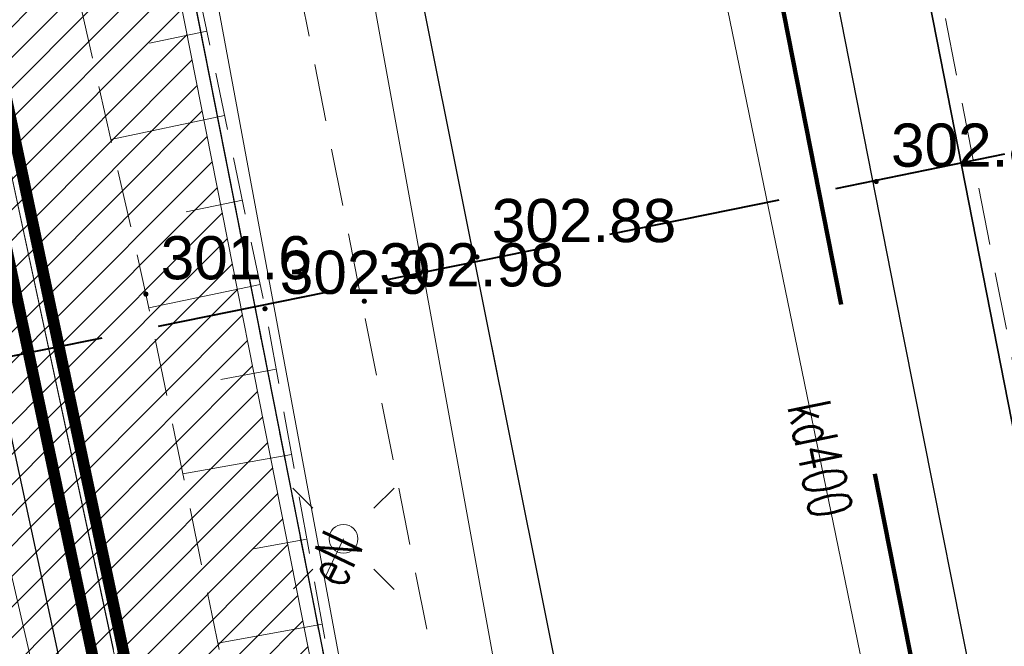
# Model space of a CAD drawing. Header units: metres. Extents: x 6567444 to 13135881, y 5574237 to 11149086.
# Tile 184 of 212: x 6567923 to 6567940, y 5574534 to 5574545. Entities that reach past the tile are written whole.
import ezdxf
from ezdxf.enums import TextEntityAlignment as Align

# ---------------------------------------------------------------- set-up
doc = ezdxf.new("R2010")
doc.units = ezdxf.units.M
for name, pattern in [('_MDCP$0$2.0_1.0', [3, 2, -1]), ('_MDCP$0$3 1', [4, 3, -1]), ('_MDCP$0$L_0_03', [1, 0.5, -0.5]), ('_MDCP$0$L_0_04', [1.5, 1, -0.5]), ('GE.I.6640.1.468.2024_MDCP_dodatkowe pomiary_12.03.2026$0$2.0_1.0', [3, 2, -1]), ('GE.I.6640.1.468.2024_MDCP_dodatkowe pomiary_12.03.2026$0$3 1', [4, 3, -1]), ('GE.I.6640.1.468.2024_MDCP_dodatkowe pomiary_12.03.2026$0$L_0_03', [1, 0.5, -0.5]), ('GE.I.6640.1.468.2024_MDCP_dodatkowe pomiary_12.03.2026$0$L_0_04', [1.5, 1, -0.5])]:
    doc.linetypes.add(name, pattern=pattern)
for name, color, linetype, lineweight in [('_MDCP$0$EGB_DzialkaEwidencyjna', 7, 'Continuous', 18), ('_MDCP$0$EGB_Klasouzytek', 92, 'Continuous', 18), ('_MDCP$0$EGB_KonturUzytkuGruntowego', 92, 'Continuous', 18), ('_MDCP$0$GES_PrzewodElektroenergetyczny', 1, 'Continuous', 18), ('_MDCP$0$GES_UrzadzeniaSiecElektroenergetyczna_P', 7, 'Continuous', 18), ('_MDCP$0$GES_UrzadzeniaTowarzyszczaceLiniowe', 7, 'Continuous', 18), ('_MDCP$0$KR_ObiektKarto', 7, 'Continuous', 18), ('_MDCP$0$MP_LINIE_REGULAC', 135, 'Continuous', 40), ('_MDCP$0$OT_Komunikacja', 7, 'Continuous', 18), ('_MDCP$0$OT_Skarpa', 7, 'Continuous', 18), ('_MDCP$0$OTRN', 7, 'Continuous', 13), ('_MDCP$0$OTRS', 7, 'Continuous', 13), ('_MDCP$0$OTRS_O', 7, 'Continuous', 20), ('_MDCP$0$Z_GRANICE SPRAWDZONE', 100, 'Continuous', 30), ('_MDCP$0$Z_ZAKRES', 214, 'Continuous', 90), ('_MDCP$1$GES_PrzewodKanalizacyjny', 36, 'Continuous', 18), ('_MDCP$1$GES_PrzewodWodociagowy', 5, 'Continuous', 18), ('GE.I.6640.1.468.2024_MDCP_dodatkowe pomiary_12.03.2026$0$EGB_DzialkaEwidencyjna', 7, 'Continuous', 18), ('GE.I.6640.1.468.2024_MDCP_dodatkowe pomiary_12.03.2026$0$EGB_Klasouzytek', 92, 'Continuous', 18), ('GE.I.6640.1.468.2024_MDCP_dodatkowe pomiary_12.03.2026$0$EGB_KonturUzytkuGruntowego', 92, 'Continuous', 18), ('GE.I.6640.1.468.2024_MDCP_dodatkowe pomiary_12.03.2026$0$GES_PrzewodElektroenergetyczny', 1, 'Continuous', 18), ('GE.I.6640.1.468.2024_MDCP_dodatkowe pomiary_12.03.2026$0$GES_PrzewodKanalizacyjny', 36, 'Continuous', 18), ('GE.I.6640.1.468.2024_MDCP_dodatkowe pomiary_12.03.2026$0$GES_PrzewodWodociagowy', 5, 'Continuous', 18), ('GE.I.6640.1.468.2024_MDCP_dodatkowe pomiary_12.03.2026$0$GES_UrzadzeniaSiecElektroenergetyczna_P', 7, 'Continuous', 18), ('GE.I.6640.1.468.2024_MDCP_dodatkowe pomiary_12.03.2026$0$GES_UrzadzeniaTowarzyszczaceLiniowe', 7, 'Continuous', 18), ('GE.I.6640.1.468.2024_MDCP_dodatkowe pomiary_12.03.2026$0$KR_ObiektKarto', 7, 'Continuous', 18), ('GE.I.6640.1.468.2024_MDCP_dodatkowe pomiary_12.03.2026$0$MP_LINIE_REGULAC', 135, 'Continuous', 40), ('GE.I.6640.1.468.2024_MDCP_dodatkowe pomiary_12.03.2026$0$OT_Komunikacja', 7, 'Continuous', 18), ('GE.I.6640.1.468.2024_MDCP_dodatkowe pomiary_12.03.2026$0$OT_Skarpa', 7, 'Continuous', 18), ('GE.I.6640.1.468.2024_MDCP_dodatkowe pomiary_12.03.2026$0$OTRN', 7, 'Continuous', 13), ('GE.I.6640.1.468.2024_MDCP_dodatkowe pomiary_12.03.2026$0$OTRS', 7, 'Continuous', 13), ('GE.I.6640.1.468.2024_MDCP_dodatkowe pomiary_12.03.2026$0$OTRS_O', 7, 'Continuous', 20), ('GE.I.6640.1.468.2024_MDCP_dodatkowe pomiary_12.03.2026$0$Z_GRANICE SPRAWDZONE', 100, 'Continuous', 30), ('GE.I.6640.1.468.2024_MDCP_dodatkowe pomiary_12.03.2026$0$Z_ZAKRES', 214, 'Continuous', 90), ('PT-IE-001 PZT - instal. elektr XREFF$0$SEL_do_likwidacji', 1, 'PT-IE-001 PZT - instal. elektr XREFF$0$likwidacja1', 15), ('PT-IE-001 PZT - instal. elektr XREFF$0$SEL_sieci_kable_nN', 1, 'PT-IE-001 PZT - instal. elektr XREFF$0$SEL_eN', 30), ('PT-IE-001 PZT - instal. elektr XREFF$0$SEL_sieci_kable_SN', 10, 'PT-IE-001 PZT - instal. elektr XREFF$0$SEL_SN', 50)]:
    doc.layers.add(name, color=color, linetype=linetype, lineweight=lineweight)
for name, color, linetype in [('_MDCP$0$OTRN_O', 7, 'Continuous'), ('FORMA - Arch 01 - PZT 1 Strefy', 7, 'Continuous'), ('GE.I.6640.1.468.2024_MDCP_dodatkowe pomiary_12.03.2026$0$OTRN_O', 7, 'Continuous')]:
    doc.layers.add(name, color=color, linetype=linetype)
doc.styles.add('_MDCP$0$BDOT', font='arial.ttf', dxfattribs={"width": 0.9})
doc.styles.add('_MDCP$0$STANDARD', font='simplex.shx')
doc.styles.add('GE.I.6640.1.468.2024_MDCP_dodatkowe pomiary_12.03.2026$0$BDOT', font='arial.ttf', dxfattribs={"width": 0.9})
doc.styles.add('GE.I.6640.1.468.2024_MDCP_dodatkowe pomiary_12.03.2026$0$STANDARD', font='simplex.shx')
doc.styles.add('PT-IE-001 PZT - instal. elektr XREFF$0$ARIAL', font='ARIALN.TTF', dxfattribs={"width": 0.8})
doc.styles.add('PT-IE-001 PZT - instal. elektr XREFF$0$ROMANS', font='ARIALN.TTF', dxfattribs={"width": 0.8})
doc.linetypes.add('PT-IE-001 PZT - instal. elektr XREFF$0$likwidacja1', pattern='A,0,-1,["X",PT-IE-001 PZT - instal. elektr XREFF$0$ROMANS,S=0.6,R=0,X=-0.1,Y=-0.3],-1', length=2)
doc.linetypes.add('PT-IE-001 PZT - instal. elektr XREFF$0$SEL_eN', pattern='A,5,["eN",PT-IE-001 PZT - instal. elektr XREFF$0$ARIAL,S=1,R=0,X=1.8,Y=0.25],5', length=10)
doc.linetypes.add('PT-IE-001 PZT - instal. elektr XREFF$0$SEL_SN', pattern='A,5,["SN",PT-IE-001 PZT - instal. elektr XREFF$0$ARIAL,S=1,R=0,X=1.8,Y=0.25],5', length=10)
pattern_1 = [(45, (0, 0), (-0.265165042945, 0.265165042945), [])]

# ---------------------------------------------------------------- blocks, each defined once
blk = doc.blocks.new('_MDCP$0$other_SUEO')
at = {"color": 0, "linetype": 'Continuous', "lineweight": 18, "flags": 128}
for points in [[(-1.06, 1.06), (-1.76, 1.76)], [(1.76, 1.76), (1.06, 1.06)], [(-1.74, -1.74), (-1.06, -1.06)], [(1.06, -1.06), (1.76, -1.76)]]:
    blk.add_lwpolyline(points, dxfattribs=at)
at = {"color": 0, "linetype": 'Continuous', "lineweight": 18}
blk.add_circle((0, 0), 0.5, dxfattribs=at)
blk = doc.blocks.new('_MDCP$0$OTRN')
at = {"layer": '_MDCP$0$OTRN', "color": 0, "const_width": 0.09}
blk.add_lwpolyline([(-0.045, 0, 1), (0.045, 0, 1)], format="xyb", close=True, dxfattribs=at)
at = {"layer": '_MDCP$0$OTRN_O', "color": 0, "style": '_MDCP$0$BDOT'}
blk.add_attdef('RZEDNA', (0.514, 0.515), '', height=1.5, dxfattribs=at)
blk = doc.blocks.new('_MDCP$0$OTRS')
at = {"layer": '_MDCP$0$OTRS', "color": 0, "lineweight": -3, "const_width": 0.09}
blk.add_lwpolyline([(-0.045, 0, 1), (0.045, 0, 1)], format="xyb", close=True, dxfattribs=at)
at = {"layer": '_MDCP$0$OTRS_O', "color": 0, "style": '_MDCP$0$BDOT'}
blk.add_attdef('RZEDNA', (0.514, 0.515), '', height=1.5, dxfattribs=at)
blk = doc.blocks.new('_MDCP')
at = {"layer": '_MDCP$0$EGB_DzialkaEwidencyjna', "linetype": 'CONTINUOUS', "lineweight": 18}
for p, q in [((6567870.09, 5574563.29), (6567937.22, 5574576.21)), ((6567937.22, 5574576.21), (6567953.2, 5574485.85)), ((6567921.55, 5574569.11), (6567849.51, 5574552.26)), ((6567849.51, 5574552.26), (6567921.55, 5574569.11)), ((6567946.41, 5574443.1), (6567921.55, 5574569.11)), ((6567921.55, 5574569.11), (6567946.41, 5574443.1)), ((6567848.19, 5574557.83), (6567870.09, 5574563.29)), ((6567849.51, 5574552.26), (6567848.19, 5574557.83)), ((6567830.11, 5574547.72), (6567849.51, 5574552.26)), ((6567829, 5574518.49), (6567830.11, 5574547.72)), ((6567851.37, 5574441.53), (6567829, 5574518.49)), ((6567953.2, 5574485.85), (6567954.34, 5574479.4)), ((6567954.34, 5574479.4), (6567964.63, 5574421.22)), ((6567945.87, 5574426.93), (6567946.41, 5574443.1)), ((6567946.41, 5574443.1), (6567945.87, 5574426.93)), ((6567857.95, 5574413.39), (6567851.37, 5574441.53)), ((6567941.78, 5574411.28), (6567945.87, 5574426.93)), ((6567945.87, 5574426.93), (6567941.78, 5574411.28)), ((6567964.63, 5574421.22), (6567961.98, 5574385.01)), ((6567864.17, 5574367.81), (6567857.95, 5574413.39)), ((6567926.87, 5574389.48), (6567941.78, 5574411.28)), ((6567941.78, 5574411.28), (6567926.87, 5574389.48)), ((6567903.73, 5574376.76), (6567926.87, 5574389.48)), ((6567926.87, 5574389.48), (6567903.73, 5574376.76)), ((6567961.98, 5574385.01), (6567940.38, 5574379.35)), ((6567940.38, 5574379.35), (6567927.03, 5574350.99)), ((6567864.17, 5574367.81), (6567903.73, 5574376.76)), ((6567903.73, 5574376.76), (6567864.17, 5574367.81)), ((6567869.98, 5574345.11), (6567864.17, 5574367.81)), ((6567921.32, 5574359.06), (6567869.98, 5574345.11)), ((6567923.464, 5574348.631), (6567921.32, 5574359.06)), ((6567927.03, 5574350.99), (6567923.464, 5574348.631))]:
    blk.add_line(p, q, dxfattribs=at)
at = {"layer": '_MDCP$0$EGB_Klasouzytek', "lineweight": 18}
blk.add_lwpolyline([(6567922.989, 5574350.942), (6567921.32, 5574359.06), (6567869.98, 5574345.11), (6567864.17, 5574367.81), (6567903.73, 5574376.76), (6567926.87, 5574389.48), (6567941.78, 5574411.28), (6567945.87, 5574426.93), (6567946.41, 5574443.1), (6567921.55, 5574569.11), (6567849.51, 5574552.26), (6567848.19, 5574557.83), (6567870.09, 5574563.29), (6567937.22, 5574576.21)], dxfattribs=at)
blk.add_lwpolyline([(6567903.73, 5574376.76), (6567864.17, 5574367.81), (6567857.95, 5574413.39), (6567851.37, 5574441.53), (6567829, 5574518.49), (6567830.11, 5574547.72), (6567849.51, 5574552.26), (6567921.55, 5574569.11), (6567946.41, 5574443.1), (6567945.87, 5574426.93), (6567941.78, 5574411.28), (6567926.87, 5574389.48)], close=True, dxfattribs=at)
at = {"layer": '_MDCP$0$EGB_KonturUzytkuGruntowego', "linetype": '_MDCP$0$L_0_03', "lineweight": 18}
blk.add_lwpolyline([(6567922.989, 5574350.942), (6567921.32, 5574359.06), (6567869.98, 5574345.11), (6567864.17, 5574367.81), (6567903.73, 5574376.76), (6567926.87, 5574389.48), (6567941.78, 5574411.28), (6567945.87, 5574426.93), (6567946.41, 5574443.1), (6567921.55, 5574569.11), (6567849.51, 5574552.26), (6567848.19, 5574557.83), (6567870.09, 5574563.29), (6567937.22, 5574576.21), (6567953.2, 5574485.85)], dxfattribs=at)
at = {"layer": '_MDCP$0$EGB_KonturUzytkuGruntowego', "linetype": '_MDCP$0$L_0_03', "lineweight": 18, "flags": 128}
blk.add_lwpolyline([(6567864.17, 5574367.81), (6567862.49, 5574380.1), (6567857.95, 5574413.39), (6567851.37, 5574441.53), (6567829, 5574518.49), (6567830.11, 5574547.72), (6567849.51, 5574552.26), (6567921.55, 5574569.11), (6567946.41, 5574443.1), (6567945.87, 5574426.93), (6567941.78, 5574411.28), (6567926.87, 5574389.48), (6567903.73, 5574376.76)], close=True, dxfattribs=at)
at = {"layer": '_MDCP$0$GES_PrzewodElektroenergetyczny', "color": 1, "linetype": 'Continuous', "lineweight": 18, "flags": 128}
for points in [[(6567865.43, 5574365.71), (6567866.05, 5574365.89), (6567896.56, 5574374.5), (6567904.27, 5574376.45), (6567911.08, 5574378.87), (6567917.57, 5574382.21), (6567923.68, 5574386.39), (6567927.96, 5574390.03), (6567932.71, 5574394.95), (6567937.44, 5574401.32), (6567941.37, 5574408.93), (6567944.03, 5574416.87), (6567946.43, 5574428.12), (6567947.07, 5574438.02), (6567946.76, 5574445.07), (6567943.54, 5574465.05), (6567937.11, 5574496.16), (6567934.67, 5574502.03), (6567928.51, 5574535.24), (6567922.19, 5574569.25)], [(6567928.51, 5574535.24), (6567928.84, 5574535.93)]]:
    blk.add_lwpolyline(points, dxfattribs=at)
at = {"layer": '_MDCP$0$GES_UrzadzeniaTowarzyszczaceLiniowe', "color": 7, "linetype": 'Continuous', "lineweight": 35, "flags": 128}
blk.add_lwpolyline([(6567947.06, 5574504.26), (6567933.88, 5574571.42)], dxfattribs=at)
at = {"layer": '_MDCP$0$KR_ObiektKarto', "linetype": 'Continuous', "lineweight": 18, "flags": 128}
for points in [[(6567926.467, 5574544.751), (6567925.469, 5574544.542)], [(6567926.776, 5574543.283), (6567924.802, 5574542.869)], [(6567927.084, 5574541.815), (6567926.108, 5574541.61)], [(6567927.392, 5574540.347), (6567925.459, 5574539.941)], [(6567927.671, 5574538.874), (6567926.71, 5574538.7)], [(6567927.937, 5574537.397), (6567926.052, 5574537.057)], [(6567928.203, 5574535.921), (6567927.279, 5574535.754)], [(6567928.47, 5574534.445), (6567926.657, 5574534.118)]]:
    blk.add_lwpolyline(points, dxfattribs=at)
at = {"layer": '_MDCP$0$MP_LINIE_REGULAC', "linetype": '_MDCP$0$3 1', "flags": 128}
blk.add_lwpolyline([(6567810.437, 5574537.676), (6567822.296, 5574529.397), (6567835.05, 5574524.922), (6567855.636, 5574525.369), (6567950.068, 5574544.6)], dxfattribs=at)
at = {"layer": '_MDCP$0$OT_Komunikacja', "color": 7, "linetype": 'Continuous', "lineweight": 25, "flags": 128}
for points in [[(6567936.068, 5574579.252), (6567935.057, 5574577.956), (6567934.068, 5574576.226), (6567933.236, 5574573.791), (6567932.764, 5574571.191), (6567932.756, 5574569.563), (6567933.063, 5574567.551), (6567933.71, 5574564.114), (6567934.815, 5574558.216), (6567936.358, 5574550.643), (6567938.407, 5574540.21), (6567942.057, 5574521.84), (6567943.316, 5574515.523), (6567944.512, 5574509.474), (6567945.446, 5574504.726), (6567945.949, 5574502.072), (6567947.25, 5574495.506), (6567948.058, 5574491.426), (6567948.891, 5574487.158), (6567952.865, 5574468.02), (6567953.982, 5574463.046), (6567954.618, 5574460.152), (6567955.717, 5574455.051), (6567956.455, 5574450.647)], [(6567857.08, 5574558.64), (6567878.36, 5574563.51), (6567907.32, 5574570.28), (6567908.58, 5574572.61), (6567905.5, 5574574.28), (6567905.13, 5574574.52), (6567904.95, 5574574.89), (6567905.03, 5574575.37), (6567905.44, 5574575.72), (6567918.52, 5574578.59), (6567919.7, 5574578.59), (6567920.76, 5574578.35), (6567921.77, 5574577.92), (6567922.83, 5574577.12), (6567923.8, 5574575.84), (6567924.51, 5574574.05), (6567925.03, 5574571.71), (6567925.42, 5574570.12), (6567926.172, 5574565.569), (6567928.182, 5574555.336), (6567929.81, 5574547.284), (6567935.279, 5574519.986)]]:
    blk.add_lwpolyline(points, dxfattribs=at)
at = {"layer": '_MDCP$0$OT_Komunikacja', "color": 7, "linetype": '_MDCP$0$L_0_04', "lineweight": 18, "flags": 128}
for points in [[(6567932.764, 5574571.191), (6567933.236, 5574573.791), (6567934.068, 5574576.226), (6567935.057, 5574577.956), (6567936.068, 5574579.252), (6567937.41, 5574577.176), (6567937.165, 5574576.599), (6567935.94, 5574574.207), (6567937.598, 5574565.706), (6567949.198, 5574505.377), (6567949.626, 5574503.011), (6567950.592, 5574497.882), (6567953.228, 5574484.471), (6567950.887, 5574485.819), (6567934.801, 5574567.894), (6567933.063, 5574567.551), (6567932.756, 5574569.563)], [(6567919.7, 5574578.59), (6567920.76, 5574578.35), (6567921.77, 5574577.92), (6567922.83, 5574577.12), (6567923.8, 5574575.84), (6567924.51, 5574574.05), (6567925.03, 5574571.71), (6567925.42, 5574570.12), (6567926.172, 5574565.569), (6567928.182, 5574555.336), (6567929.81, 5574547.284), (6567935.279, 5574519.986), (6567935.957, 5574516.391), (6567939.3, 5574499.444), (6567941.361, 5574488.965), (6567942.778, 5574481.353), (6567941.559, 5574476.747), (6567935.05, 5574510.337), (6567926.066, 5574555.647), (6567923.648, 5574568.154), (6567923.33, 5574569.78), (6567923.13, 5574570.56), (6567922.7, 5574571.28), (6567922.48, 5574571.32), (6567907.73, 5574567.88), (6567907.32, 5574570.28), (6567908.58, 5574572.61), (6567905.5, 5574574.28), (6567905.13, 5574574.52), (6567904.95, 5574574.89), (6567905.03, 5574575.37), (6567905.44, 5574575.72), (6567918.52, 5574578.59)]]:
    blk.add_lwpolyline(points, close=True, dxfattribs=at)
at = {"layer": '_MDCP$0$OT_Skarpa', "color": 7, "linetype": '_MDCP$0$L_0_04', "lineweight": 18, "flags": 128}
blk.add_lwpolyline([(6567884.01, 5574512.09), (6567876.86, 5574547.94), (6567876.26, 5574547.82), (6567875.76, 5574549.86), (6567876.05, 5574552.23), (6567876.57, 5574555.45), (6567878.39, 5574559.18), (6567897.71, 5574564.07), (6567907.99, 5574566.63), (6567917.65, 5574568.74), (6567919.76, 5574567.97), (6567921.57, 5574566.16), (6567922.3, 5574563.38), (6567924.42, 5574554.5), (6567927.48, 5574539.93), (6567930.14, 5574525.19), (6567933.11, 5574509.36), (6567935.59, 5574495.65), (6567937.29, 5574485.32), (6567934.85, 5574495.46), (6567931.87, 5574510.28), (6567928.6, 5574524.67), (6567925.41, 5574540.18), (6567922.33, 5574553.8), (6567920.26, 5574561.93), (6567918.72, 5574564.81), (6567916.89, 5574565.72), (6567903.79, 5574562.41), (6567889, 5574558.66), (6567880.87, 5574556.37), (6567881, 5574553.22), (6567881.08, 5574550.51), (6567883.71, 5574545.25), (6567886.81, 5574530.54), (6567887.46, 5574525.34), (6567888.95, 5574514.16)], close=True, dxfattribs=at)
at = {"layer": '_MDCP$0$Z_GRANICE SPRAWDZONE', "linetype": 'ByBlock', "flags": 128}
blk.add_lwpolyline([(6567830.11, 5574547.72), (6567849.531, 5574552.262), (6567921.55, 5574569.11), (6567946.41, 5574443.1), (6567945.87, 5574426.93), (6567941.769, 5574411.258), (6567926.87, 5574389.48), (6567903.73, 5574376.76), (6567864.17, 5574367.81), (6567857.95, 5574413.39), (6567851.37, 5574441.53), (6567829, 5574518.49), (6567830.11, 5574547.72)], dxfattribs=at)
at = {"layer": '_MDCP$0$Z_ZAKRES', "linetype": '_MDCP$0$2.0_1.0', "lineweight": 140, "ltscale": 3}
blk.add_lwpolyline([(6567820.407, 5574555.719), (6567847.232, 5574561.997), (6567929.356, 5574581.206), (6567956.443, 5574443.911), (6567955.827, 5574425.481), (6567951.015, 5574407.07), (6567933.777, 5574381.866), (6567907.312, 5574367.318), (6567855.739, 5574355.65), (6567852.582, 5574378.747), (6567848.105, 5574411.572), (6567841.693, 5574438.994), (6567818.946, 5574517.253)], close=True, dxfattribs=at)
at = {"layer": '_MDCP$1$GES_PrzewodKanalizacyjny', "color": 36, "linetype": 'Continuous', "lineweight": 18, "flags": 128}
for points in [[(6567939.65, 5574525.01), (6567934.59, 5574549.62)], [(6567928.66, 5574549.141), (6567941.45, 5574478.87)]]:
    blk.add_lwpolyline(points, dxfattribs=at)
at = {"layer": '_MDCP$1$GES_PrzewodWodociagowy', "color": 5, "linetype": 'Continuous', "lineweight": 18, "flags": 128}
blk.add_lwpolyline([(6567948.28, 5574498.02), (6567947.06, 5574504.26), (6567933.88, 5574571.42), (6567933.75, 5574572.16), (6567933.69, 5574572.61)], dxfattribs=at)
at = {"layer": '_MDCP$0$GES_UrzadzeniaSiecElektroenergetyczna_P', "linetype": 'Continuous', "xscale": 0.5, "yscale": 0.5, "zscale": 0.5}
blk.add_blockref('_MDCP$0$other_SUEO', (6567928.84, 5574535.93), dxfattribs=at)
at = {"layer": '_MDCP$0$OTRN', "color": 14, "xscale": 0.5, "yscale": 0.5, "zscale": 0.5}
for p, values in [((6567925.409, 5574540.18, 301.562), {'RZEDNA': '301.6'}), ((6567927.477, 5574539.927, 302.937), {'RZEDNA': '302.9'})]:
    blk.add_blockref('_MDCP$0$OTRN', p, dxfattribs=at).add_auto_attribs(values)
at = {"layer": '_MDCP$0$OTRS', "xscale": 0.5, "yscale": 0.5, "zscale": 0.5}
for p, values in [((6567938.091, 5574542.136, 302.882), {'RZEDNA': '302.88'}), ((6567931.158, 5574540.826, 302.875), {'RZEDNA': '302.88'}), ((6567929.202, 5574540.057, 302.976), {'RZEDNA': '302.98'})]:
    blk.add_blockref('_MDCP$0$OTRS', p, dxfattribs=at).add_auto_attribs(values)
at = {"layer": '_MDCP$0$GES_PrzewodElektroenergetyczny', "color": 1, "lineweight": 15, "style": '_MDCP$0$STANDARD', "width": 0.66}
blk.add_text('eN', height=0.75, rotation=-295.6, dxfattribs=at).set_placement((6567928.675, 5574535.585), align=Align.MIDDLE_CENTER)
at = {"layer": '_MDCP$1$GES_PrzewodKanalizacyjny', "color": 36, "lineweight": 15, "style": '_MDCP$0$STANDARD', "width": 0.66}
blk.add_text('kd400', height=0.75, rotation=-78.4, dxfattribs=at).set_placement((6567937.12, 5574537.315), align=Align.MIDDLE_CENTER)
blk = doc.blocks.new('GE.I.6640.1.468.2024_MDCP_dodatkowe pomiary_12.03.2026$0$other_SUEO')
at = {"color": 0, "linetype": 'Continuous', "lineweight": 18, "flags": 128}
for points in [[(-1.06, 1.06), (-1.76, 1.76)], [(1.76, 1.76), (1.06, 1.06)], [(-1.74, -1.74), (-1.06, -1.06)], [(1.06, -1.06), (1.76, -1.76)]]:
    blk.add_lwpolyline(points, dxfattribs=at)
at = {"color": 0, "linetype": 'Continuous', "lineweight": 18}
blk.add_circle((0, 0), 0.5, dxfattribs=at)
blk = doc.blocks.new('GE.I.6640.1.468.2024_MDCP_dodatkowe pomiary_12.03.2026$0$OTRN')
at = {"layer": 'GE.I.6640.1.468.2024_MDCP_dodatkowe pomiary_12.03.2026$0$OTRN', "color": 0, "const_width": 0.09}
blk.add_lwpolyline([(-0.045, 0, 1), (0.045, 0, 1)], format="xyb", close=True, dxfattribs=at)
at = {"layer": 'GE.I.6640.1.468.2024_MDCP_dodatkowe pomiary_12.03.2026$0$OTRN_O', "color": 0, "style": 'GE.I.6640.1.468.2024_MDCP_dodatkowe pomiary_12.03.2026$0$BDOT'}
blk.add_attdef('RZEDNA', (0.514, 0.515), '', height=1.5, dxfattribs=at)
blk = doc.blocks.new('GE.I.6640.1.468.2024_MDCP_dodatkowe pomiary_12.03.2026$0$OTRS')
at = {"layer": 'GE.I.6640.1.468.2024_MDCP_dodatkowe pomiary_12.03.2026$0$OTRS', "color": 0, "lineweight": -3, "const_width": 0.09}
blk.add_lwpolyline([(-0.045, 0, 1), (0.045, 0, 1)], format="xyb", close=True, dxfattribs=at)
at = {"layer": 'GE.I.6640.1.468.2024_MDCP_dodatkowe pomiary_12.03.2026$0$OTRS_O', "color": 0, "style": 'GE.I.6640.1.468.2024_MDCP_dodatkowe pomiary_12.03.2026$0$BDOT'}
blk.add_attdef('RZEDNA', (0.514, 0.515), '', height=1.5, dxfattribs=at)
blk = doc.blocks.new('GE.I.6640.1.468.2024_MDCP_dodatkowe pomiary_12.03.2026')
at = {"layer": 'GE.I.6640.1.468.2024_MDCP_dodatkowe pomiary_12.03.2026$0$EGB_DzialkaEwidencyjna', "linetype": 'CONTINUOUS', "lineweight": 18}
for p, q in [((6567870.09, 5574563.29), (6567937.22, 5574576.21)), ((6567937.22, 5574576.21), (6567953.2, 5574485.85)), ((6567921.55, 5574569.11), (6567849.51, 5574552.26)), ((6567849.51, 5574552.26), (6567921.55, 5574569.11)), ((6567946.41, 5574443.1), (6567921.55, 5574569.11)), ((6567921.55, 5574569.11), (6567946.41, 5574443.1)), ((6567848.19, 5574557.83), (6567870.09, 5574563.29)), ((6567849.51, 5574552.26), (6567848.19, 5574557.83)), ((6567830.11, 5574547.72), (6567849.51, 5574552.26)), ((6567829, 5574518.49), (6567830.11, 5574547.72)), ((6567851.37, 5574441.53), (6567829, 5574518.49)), ((6567953.2, 5574485.85), (6567954.34, 5574479.4)), ((6567954.34, 5574479.4), (6567964.63, 5574421.22)), ((6567945.87, 5574426.93), (6567946.41, 5574443.1)), ((6567946.41, 5574443.1), (6567945.87, 5574426.93)), ((6567857.95, 5574413.39), (6567851.37, 5574441.53)), ((6567941.78, 5574411.28), (6567945.87, 5574426.93)), ((6567945.87, 5574426.93), (6567941.78, 5574411.28)), ((6567964.63, 5574421.22), (6567961.98, 5574385.01)), ((6567864.17, 5574367.81), (6567857.95, 5574413.39)), ((6567926.87, 5574389.48), (6567941.78, 5574411.28)), ((6567941.78, 5574411.28), (6567926.87, 5574389.48)), ((6567903.73, 5574376.76), (6567926.87, 5574389.48)), ((6567926.87, 5574389.48), (6567903.73, 5574376.76)), ((6567961.98, 5574385.01), (6567940.38, 5574379.35)), ((6567940.38, 5574379.35), (6567927.03, 5574350.99)), ((6567864.17, 5574367.81), (6567903.73, 5574376.76)), ((6567903.73, 5574376.76), (6567864.17, 5574367.81)), ((6567869.98, 5574345.11), (6567864.17, 5574367.81)), ((6567921.32, 5574359.06), (6567869.98, 5574345.11)), ((6567923.464, 5574348.631), (6567921.32, 5574359.06)), ((6567927.03, 5574350.99), (6567923.464, 5574348.631))]:
    blk.add_line(p, q, dxfattribs=at)
at = {"layer": 'GE.I.6640.1.468.2024_MDCP_dodatkowe pomiary_12.03.2026$0$EGB_Klasouzytek', "lineweight": 18}
blk.add_lwpolyline([(6567922.989, 5574350.942), (6567921.32, 5574359.06), (6567869.98, 5574345.11), (6567864.17, 5574367.81), (6567903.73, 5574376.76), (6567926.87, 5574389.48), (6567941.78, 5574411.28), (6567945.87, 5574426.93), (6567946.41, 5574443.1), (6567921.55, 5574569.11), (6567849.51, 5574552.26), (6567848.19, 5574557.83), (6567870.09, 5574563.29), (6567937.22, 5574576.21)], dxfattribs=at)
blk.add_lwpolyline([(6567903.73, 5574376.76), (6567864.17, 5574367.81), (6567857.95, 5574413.39), (6567851.37, 5574441.53), (6567829, 5574518.49), (6567830.11, 5574547.72), (6567849.51, 5574552.26), (6567921.55, 5574569.11), (6567946.41, 5574443.1), (6567945.87, 5574426.93), (6567941.78, 5574411.28), (6567926.87, 5574389.48)], close=True, dxfattribs=at)
at = {"layer": 'GE.I.6640.1.468.2024_MDCP_dodatkowe pomiary_12.03.2026$0$EGB_KonturUzytkuGruntowego', "linetype": 'GE.I.6640.1.468.2024_MDCP_dodatkowe pomiary_12.03.2026$0$L_0_03', "lineweight": 18}
blk.add_lwpolyline([(6567922.989, 5574350.942), (6567921.32, 5574359.06), (6567869.98, 5574345.11), (6567864.17, 5574367.81), (6567903.73, 5574376.76), (6567926.87, 5574389.48), (6567941.78, 5574411.28), (6567945.87, 5574426.93), (6567946.41, 5574443.1), (6567921.55, 5574569.11), (6567849.51, 5574552.26), (6567848.19, 5574557.83), (6567870.09, 5574563.29), (6567937.22, 5574576.21), (6567953.2, 5574485.85)], dxfattribs=at)
at = {"layer": 'GE.I.6640.1.468.2024_MDCP_dodatkowe pomiary_12.03.2026$0$EGB_KonturUzytkuGruntowego', "linetype": 'GE.I.6640.1.468.2024_MDCP_dodatkowe pomiary_12.03.2026$0$L_0_03', "lineweight": 18, "flags": 128}
blk.add_lwpolyline([(6567864.17, 5574367.81), (6567862.49, 5574380.1), (6567857.95, 5574413.39), (6567851.37, 5574441.53), (6567829, 5574518.49), (6567830.11, 5574547.72), (6567849.51, 5574552.26), (6567921.55, 5574569.11), (6567946.41, 5574443.1), (6567945.87, 5574426.93), (6567941.78, 5574411.28), (6567926.87, 5574389.48), (6567903.73, 5574376.76)], close=True, dxfattribs=at)
at = {"layer": 'GE.I.6640.1.468.2024_MDCP_dodatkowe pomiary_12.03.2026$0$GES_PrzewodElektroenergetyczny', "color": 1, "linetype": 'Continuous', "lineweight": 18, "flags": 128}
for points in [[(6567865.43, 5574365.71), (6567866.05, 5574365.89), (6567896.56, 5574374.5), (6567904.27, 5574376.45), (6567911.08, 5574378.87), (6567917.57, 5574382.21), (6567923.68, 5574386.39), (6567927.96, 5574390.03), (6567932.71, 5574394.95), (6567937.44, 5574401.32), (6567941.37, 5574408.93), (6567944.03, 5574416.87), (6567946.43, 5574428.12), (6567947.07, 5574438.02), (6567946.76, 5574445.07), (6567943.54, 5574465.05), (6567937.11, 5574496.16), (6567934.67, 5574502.03), (6567928.51, 5574535.24), (6567922.19, 5574569.25)], [(6567928.51, 5574535.24), (6567928.84, 5574535.93)]]:
    blk.add_lwpolyline(points, dxfattribs=at)
at = {"layer": 'GE.I.6640.1.468.2024_MDCP_dodatkowe pomiary_12.03.2026$0$GES_PrzewodKanalizacyjny', "color": 36, "linetype": 'Continuous', "lineweight": 18, "flags": 128}
for points in [[(6567939.65, 5574525.01), (6567934.59, 5574549.62)], [(6567928.66, 5574549.141), (6567941.45, 5574478.87)]]:
    blk.add_lwpolyline(points, dxfattribs=at)
at = {"layer": 'GE.I.6640.1.468.2024_MDCP_dodatkowe pomiary_12.03.2026$0$GES_PrzewodWodociagowy', "color": 5, "linetype": 'Continuous', "lineweight": 18, "flags": 128}
blk.add_lwpolyline([(6567948.28, 5574498.02), (6567947.06, 5574504.26), (6567933.88, 5574571.42), (6567933.75, 5574572.16), (6567933.69, 5574572.61)], dxfattribs=at)
at = {"layer": 'GE.I.6640.1.468.2024_MDCP_dodatkowe pomiary_12.03.2026$0$GES_UrzadzeniaTowarzyszczaceLiniowe', "color": 7, "linetype": 'Continuous', "lineweight": 35, "flags": 128}
blk.add_lwpolyline([(6567947.06, 5574504.26), (6567933.88, 5574571.42)], dxfattribs=at)
at = {"layer": 'GE.I.6640.1.468.2024_MDCP_dodatkowe pomiary_12.03.2026$0$KR_ObiektKarto', "linetype": 'Continuous', "lineweight": 18, "flags": 128}
for points in [[(6567926.467, 5574544.751), (6567925.469, 5574544.542)], [(6567926.776, 5574543.283), (6567924.802, 5574542.869)], [(6567927.084, 5574541.815), (6567926.108, 5574541.61)], [(6567927.392, 5574540.347), (6567925.459, 5574539.941)], [(6567927.671, 5574538.874), (6567926.71, 5574538.7)], [(6567927.937, 5574537.397), (6567926.052, 5574537.057)], [(6567928.203, 5574535.921), (6567927.279, 5574535.754)], [(6567928.47, 5574534.445), (6567926.657, 5574534.118)]]:
    blk.add_lwpolyline(points, dxfattribs=at)
at = {"layer": 'GE.I.6640.1.468.2024_MDCP_dodatkowe pomiary_12.03.2026$0$MP_LINIE_REGULAC', "linetype": 'GE.I.6640.1.468.2024_MDCP_dodatkowe pomiary_12.03.2026$0$3 1', "flags": 128}
blk.add_lwpolyline([(6567810.437, 5574537.676), (6567822.296, 5574529.397), (6567835.05, 5574524.922), (6567855.636, 5574525.369), (6567950.068, 5574544.6)], dxfattribs=at)
at = {"layer": 'GE.I.6640.1.468.2024_MDCP_dodatkowe pomiary_12.03.2026$0$OT_Komunikacja', "color": 7, "linetype": 'Continuous', "lineweight": 25, "flags": 128}
for points in [[(6567936.068, 5574579.252), (6567935.057, 5574577.956), (6567934.068, 5574576.226), (6567933.236, 5574573.791), (6567932.764, 5574571.191), (6567932.756, 5574569.563), (6567933.063, 5574567.551), (6567933.71, 5574564.114), (6567934.815, 5574558.216), (6567936.358, 5574550.643), (6567938.407, 5574540.21), (6567942.057, 5574521.84), (6567943.316, 5574515.523), (6567944.512, 5574509.474), (6567945.446, 5574504.726), (6567945.949, 5574502.072), (6567947.25, 5574495.506), (6567948.058, 5574491.426), (6567948.891, 5574487.158), (6567952.865, 5574468.02), (6567953.982, 5574463.046), (6567954.618, 5574460.152), (6567955.717, 5574455.051), (6567956.455, 5574450.647)], [(6567857.08, 5574558.64), (6567878.36, 5574563.51), (6567907.32, 5574570.28), (6567908.58, 5574572.61), (6567905.5, 5574574.28), (6567905.13, 5574574.52), (6567904.95, 5574574.89), (6567905.03, 5574575.37), (6567905.44, 5574575.72), (6567918.52, 5574578.59), (6567919.7, 5574578.59), (6567920.76, 5574578.35), (6567921.77, 5574577.92), (6567922.83, 5574577.12), (6567923.8, 5574575.84), (6567924.51, 5574574.05), (6567925.03, 5574571.71), (6567925.42, 5574570.12), (6567926.172, 5574565.569), (6567928.182, 5574555.336), (6567929.81, 5574547.284), (6567935.279, 5574519.986)]]:
    blk.add_lwpolyline(points, dxfattribs=at)
at = {"layer": 'GE.I.6640.1.468.2024_MDCP_dodatkowe pomiary_12.03.2026$0$OT_Komunikacja', "color": 7, "linetype": 'GE.I.6640.1.468.2024_MDCP_dodatkowe pomiary_12.03.2026$0$L_0_04', "lineweight": 18, "flags": 128}
for points in [[(6567932.764, 5574571.191), (6567933.236, 5574573.791), (6567934.068, 5574576.226), (6567935.057, 5574577.956), (6567936.068, 5574579.252), (6567937.41, 5574577.176), (6567937.165, 5574576.599), (6567935.94, 5574574.207), (6567937.598, 5574565.706), (6567949.198, 5574505.377), (6567949.626, 5574503.011), (6567950.592, 5574497.882), (6567953.228, 5574484.471), (6567950.887, 5574485.819), (6567934.801, 5574567.894), (6567933.063, 5574567.551), (6567932.756, 5574569.563)], [(6567919.7, 5574578.59), (6567920.76, 5574578.35), (6567921.77, 5574577.92), (6567922.83, 5574577.12), (6567923.8, 5574575.84), (6567924.51, 5574574.05), (6567925.03, 5574571.71), (6567925.42, 5574570.12), (6567926.172, 5574565.569), (6567928.182, 5574555.336), (6567929.81, 5574547.284), (6567935.279, 5574519.986), (6567935.957, 5574516.391), (6567939.3, 5574499.444), (6567941.361, 5574488.965), (6567942.778, 5574481.353), (6567941.559, 5574476.747), (6567935.05, 5574510.337), (6567926.066, 5574555.647), (6567923.648, 5574568.154), (6567923.33, 5574569.78), (6567923.13, 5574570.56), (6567922.7, 5574571.28), (6567922.48, 5574571.32), (6567907.73, 5574567.88), (6567907.32, 5574570.28), (6567908.58, 5574572.61), (6567905.5, 5574574.28), (6567905.13, 5574574.52), (6567904.95, 5574574.89), (6567905.03, 5574575.37), (6567905.44, 5574575.72), (6567918.52, 5574578.59)]]:
    blk.add_lwpolyline(points, close=True, dxfattribs=at)
at = {"layer": 'GE.I.6640.1.468.2024_MDCP_dodatkowe pomiary_12.03.2026$0$OT_Skarpa', "color": 7, "linetype": 'GE.I.6640.1.468.2024_MDCP_dodatkowe pomiary_12.03.2026$0$L_0_04', "lineweight": 18, "flags": 128}
blk.add_lwpolyline([(6567884.01, 5574512.09), (6567876.86, 5574547.94), (6567876.26, 5574547.82), (6567875.76, 5574549.86), (6567876.05, 5574552.23), (6567876.57, 5574555.45), (6567878.39, 5574559.18), (6567897.71, 5574564.07), (6567907.99, 5574566.63), (6567917.65, 5574568.74), (6567919.76, 5574567.97), (6567921.57, 5574566.16), (6567922.3, 5574563.38), (6567924.42, 5574554.5), (6567927.48, 5574539.93), (6567930.14, 5574525.19), (6567933.11, 5574509.36), (6567935.59, 5574495.65), (6567937.29, 5574485.32), (6567934.85, 5574495.46), (6567931.87, 5574510.28), (6567928.6, 5574524.67), (6567925.41, 5574540.18), (6567922.33, 5574553.8), (6567920.26, 5574561.93), (6567918.72, 5574564.81), (6567916.89, 5574565.72), (6567903.79, 5574562.41), (6567889, 5574558.66), (6567880.87, 5574556.37), (6567881, 5574553.22), (6567881.08, 5574550.51), (6567883.71, 5574545.25), (6567886.81, 5574530.54), (6567887.46, 5574525.34), (6567888.95, 5574514.16)], close=True, dxfattribs=at)
at = {"layer": 'GE.I.6640.1.468.2024_MDCP_dodatkowe pomiary_12.03.2026$0$Z_GRANICE SPRAWDZONE', "linetype": 'ByBlock', "flags": 128}
blk.add_lwpolyline([(6567830.11, 5574547.72), (6567849.531, 5574552.262), (6567921.55, 5574569.11), (6567946.41, 5574443.1), (6567945.87, 5574426.93), (6567941.769, 5574411.258), (6567926.87, 5574389.48), (6567903.73, 5574376.76), (6567864.17, 5574367.81), (6567857.95, 5574413.39), (6567851.37, 5574441.53), (6567829, 5574518.49), (6567830.11, 5574547.72)], dxfattribs=at)
at = {"layer": 'GE.I.6640.1.468.2024_MDCP_dodatkowe pomiary_12.03.2026$0$Z_ZAKRES', "linetype": 'GE.I.6640.1.468.2024_MDCP_dodatkowe pomiary_12.03.2026$0$2.0_1.0', "lineweight": 140, "ltscale": 3}
blk.add_lwpolyline([(6567820.407, 5574555.719), (6567847.232, 5574561.997), (6567929.356, 5574581.206), (6567956.443, 5574443.911), (6567955.827, 5574425.481), (6567951.015, 5574407.07), (6567933.777, 5574381.866), (6567907.312, 5574367.318), (6567855.739, 5574355.65), (6567852.582, 5574378.747), (6567848.105, 5574411.572), (6567841.693, 5574438.994), (6567818.946, 5574517.253)], close=True, dxfattribs=at)
at = {"layer": 'GE.I.6640.1.468.2024_MDCP_dodatkowe pomiary_12.03.2026$0$GES_UrzadzeniaSiecElektroenergetyczna_P', "linetype": 'Continuous', "xscale": 0.5, "yscale": 0.5, "zscale": 0.5}
blk.add_blockref('GE.I.6640.1.468.2024_MDCP_dodatkowe pomiary_12.03.2026$0$other_SUEO', (6567928.84, 5574535.93), dxfattribs=at)
at = {"layer": 'GE.I.6640.1.468.2024_MDCP_dodatkowe pomiary_12.03.2026$0$OTRN', "color": 14, "xscale": 0.5, "yscale": 0.5, "zscale": 0.5}
for p, values in [((6567925.409, 5574540.18, 301.562), {'RZEDNA': '301.6'}), ((6567927.477, 5574539.927, 302.937), {'RZEDNA': '302.9'})]:
    blk.add_blockref('GE.I.6640.1.468.2024_MDCP_dodatkowe pomiary_12.03.2026$0$OTRN', p, dxfattribs=at).add_auto_attribs(values)
at = {"layer": 'GE.I.6640.1.468.2024_MDCP_dodatkowe pomiary_12.03.2026$0$OTRS', "xscale": 0.5, "yscale": 0.5, "zscale": 0.5}
for p, values in [((6567938.091, 5574542.136, 302.882), {'RZEDNA': '302.88'}), ((6567931.158, 5574540.826, 302.875), {'RZEDNA': '302.88'}), ((6567929.202, 5574540.057, 302.976), {'RZEDNA': '302.98'})]:
    blk.add_blockref('GE.I.6640.1.468.2024_MDCP_dodatkowe pomiary_12.03.2026$0$OTRS', p, dxfattribs=at).add_auto_attribs(values)
at = {"layer": 'GE.I.6640.1.468.2024_MDCP_dodatkowe pomiary_12.03.2026$0$GES_PrzewodElektroenergetyczny', "color": 1, "lineweight": 15, "style": 'GE.I.6640.1.468.2024_MDCP_dodatkowe pomiary_12.03.2026$0$STANDARD', "width": 0.66}
blk.add_text('eN', height=0.75, rotation=-295.6, dxfattribs=at).set_placement((6567928.675, 5574535.585), align=Align.MIDDLE_CENTER)
at = {"layer": 'GE.I.6640.1.468.2024_MDCP_dodatkowe pomiary_12.03.2026$0$GES_PrzewodKanalizacyjny', "color": 36, "lineweight": 15, "style": 'GE.I.6640.1.468.2024_MDCP_dodatkowe pomiary_12.03.2026$0$STANDARD', "width": 0.66}
blk.add_text('kd400', height=0.75, rotation=-78.4, dxfattribs=at).set_placement((6567937.12, 5574537.315), align=Align.MIDDLE_CENTER)
blk = doc.blocks.new('PT-IE-001 PZT - instal. elektr XREFF')
at = {"layer": 'PT-IE-001 PZT - instal. elektr XREFF$0$SEL_do_likwidacji'}
blk.add_lwpolyline([(6567928.53, 5574511.595), (6567919.263, 5574551.867), (6567918.025, 5574554.589), (6567916.28, 5574556.19), (6567914.23, 5574556.17), (6567908.753, 5574555.437), (6567896.191, 5574558.04), (6567891.774, 5574559.193), (6567887.941, 5574560.449)], dxfattribs=at)
at = {"layer": 'PT-IE-001 PZT - instal. elektr XREFF$0$SEL_sieci_kable_nN', "ltscale": 0.5}
blk.add_lwpolyline([(6567848.368, 5574538.63), (6567846.612, 5574547.036), (6567846.896, 5574547.498), (6567846.896, 5574547.498), (6567917.211, 5574562.613), (6567917.771, 5574562.223), (6567926.733, 5574520.72), (6567929.851, 5574521.233), (6567930.888, 5574516.162), (6567931.306, 5574516.118)], dxfattribs=at)
at = {"layer": 'PT-IE-001 PZT - instal. elektr XREFF$0$SEL_sieci_kable_SN'}
blk.add_lwpolyline([(6567892.848, 5574558.913, 0.2, 0.2, 0), (6567917.757, 5574564.266, 0.2, 0.2, 0), (6567918.796, 5574563.396, 0.2, 0.2, 0), (6567927.137, 5574523.953, 0.2, 0.2, 0), (6567928.432, 5574523.32, 0.2, 0.2, 0), (6567937.238, 5574483.451, 0.2, 0.2, 0)], format="xyseb", dxfattribs=at)
at = {"layer": 'PT-IE-001 PZT - instal. elektr XREFF$0$SEL_sieci_kable_SN', "elevation": 0.2}
blk.add_lwpolyline([(6567892.694, 5574558.342, 0.2, 0.2, 0), (6567917.435, 5574563.693, 0.2, 0.2, 0), (6567918.33, 5574563.038, 0.2, 0.2, 0), (6567926.69, 5574523.445, 0.2, 0.2, 0), (6567927.937, 5574522.825, 0.2, 0.2, 0), (6567936.593, 5574483.03, 0.2, 0.2, 0)], format="xyseb", dxfattribs=at)

msp = doc.modelspace()

# ---------------------------------------------------------------- block references
at = {"layer": 'Defpoints'}
msp.add_blockref('GE.I.6640.1.468.2024_MDCP_dodatkowe pomiary_12.03.2026', (0, 0), dxfattribs=at)

# ---------------------------------------------------------------- next in the draw order: block references
msp.add_blockref('_MDCP', (0, 0))

# ---------------------------------------------------------------- next in the draw order: block references
msp.add_blockref('PT-IE-001 PZT - instal. elektr XREFF', (0, 0))

# ---------------------------------------------------------------- next in the draw order: hatches: boundary and pattern name
at = {"layer": 'FORMA - Arch 01 - PZT 1 Strefy', "linetype": 'Continuous', "lineweight": 0, "true_color": 0x577933}
h = msp.add_hatch(dxfattribs=at)
h.set_pattern_fill('ANSI31', color=77, scale=3, style=0)
h.set_pattern_definition(pattern_1)
h.paths.add_polyline_path([(6567829, 5574517.24), (6567842.398, 5574471.118), (6567844.165, 5574471.632), (6567846.931, 5574462.111), (6567846.967, 5574484.472), (6567835.736, 5574536.73), (6567846.642, 5574539.074), (6567844.864, 5574547.35), (6567918.571, 5574563.191), (6567935.605, 5574483.933), (6567930.975, 5574476.768), (6567931.227, 5574475.595), (6567933.57, 5574476.098, 0.216609), (6567938.884, 5574480.085), (6567921.55, 5574567.86), (6567849.267, 5574550.953), (6567830.11, 5574546.47)])
at = {"layer": 'FORMA - Arch 01 - PZT 1 Strefy', "linetype": 'Continuous', "lineweight": 0, "true_color": 0x606060}
h = msp.add_hatch(dxfattribs=at)
h.set_pattern_fill('ANSI31', color=251, scale=3, style=0)
h.set_pattern_definition(pattern_1)
h.paths.add_polyline_path([(6567846.973, 5574484.443), (6567846.931, 5574462.111), (6567848.531, 5574462.109), (6567848.555, 5574477.084), (6567851.261, 5574464.492), (6567853.217, 5574464.912), (6567838.111, 5574535.195), (6567849.018, 5574537.539), (6567847.239, 5574545.815), (6567909.194, 5574559.13), (6567910.929, 5574559.503), (6567916.794, 5574560.763), (6567918.527, 5574552.697), (6567922.645, 5574533.535), (6567924.844, 5574534.007), (6567920.284, 5574555.223), (6567918.571, 5574563.191), (6567844.864, 5574547.35), (6567846.642, 5574539.074), (6567835.736, 5574536.73)])

# ---------------------------------------------------------------- next in the draw order: linework, layer by layer
at = {"layer": 'FORMA - Arch 01 - PZT 1 Strefy', "color": 71, "linetype": 'Continuous', "lineweight": 13, "true_color": 0xaff266}
for p, q in [((6567938.884, 5574480.085), (6567921.55, 5574567.86)), ((6567918.571, 5574563.191), (6567935.605, 5574483.933))]:
    msp.add_line(p, q, dxfattribs=at)
at = {"layer": 'FORMA - Arch 01 - PZT 1 Strefy', "color": 9, "linetype": 'Continuous', "lineweight": 13}
msp.add_line((6567924.844, 5574534.007), (6567920.284, 5574555.223), dxfattribs=at)

doc.saveas('drawing.dxf')
